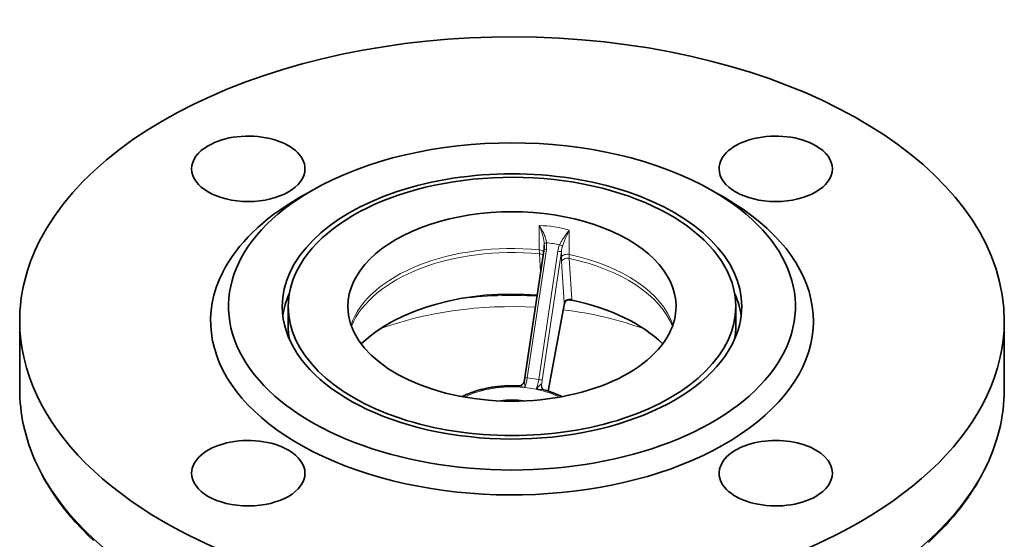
# Model space of a CAD drawing. Header units: inches. Extents: x 2881 to 3623, y 240 to 857.
# Tile 7 of 7: x 3455 to 3620, y 770 to 857. Entities that reach past the tile are written whole.
import ezdxf

# ---------------------------------------------------------------- set-up
doc = ezdxf.new("R2010")
doc.units = ezdxf.units.IN
doc.header["$MEASUREMENT"] = 0

msp = doc.modelspace()

# ---------------------------------------------------------------- linework, layer by layer
at = {"color": 7, "lineweight": 35, "ltscale": 0.061224}
for p, q in [((3504.01, 828.38), (3501.89, 827.16)), ((3571.17, 828.38), (3573.29, 827.16))]:
    msp.add_line(p, q, dxfattribs=at)
at = {"color": 7, "lineweight": 13, "ltscale": 0.101567}
msp.add_line((3542.17, 818.47), (3542.17, 822.53), dxfattribs=at)
at = {"color": 7, "lineweight": 13, "ltscale": 0.101566}
msp.add_line((3547.18, 817.69), (3547.18, 821.75), dxfattribs=at)
at = {"color": 7, "lineweight": 35}
msp.add_line((3542.96, 818.61), (3539.76, 797.08), dxfattribs=at)
at = {"color": 7, "lineweight": 13}
for p, q in [((3543.35, 818.54), (3540.15, 797.01)), ((3545.28, 818.24), (3542.08, 796.71)), ((3545.87, 818.17), (3542.67, 796.63))]:
    msp.add_line(p, q, dxfattribs=at)
at = {"color": 7, "lineweight": 13, "ltscale": 0.075745}
msp.add_line((3542.39, 814.78), (3542.19, 817.8), dxfattribs=at)
at = {"color": 7, "lineweight": 13, "ltscale": 0.021701}
msp.add_line((3545.87, 817.3), (3545.87, 818.17), dxfattribs=at)
at = {"color": 7, "lineweight": 13, "ltscale": 0.171284}
msp.add_line((3547.63, 810.19), (3547.2, 817.02), dxfattribs=at)
at = {"color": 7, "lineweight": 13, "ltscale": 0.171321}
msp.add_line((3546.33, 809.66), (3545.89, 816.5), dxfattribs=at)
at = {"color": 7, "lineweight": 13, "ltscale": 0.004241}
for p, q in [((3547.64, 810.02), (3547.63, 810.19)), ((3546.34, 809.49), (3546.33, 809.66))]:
    msp.add_line(p, q, dxfattribs=at)
at = {"color": 7, "lineweight": 35, "ltscale": 0.08165}
for p, q in [((3500.09, 805.72), (3500.09, 808.98)), ((3575.09, 805.72), (3575.09, 808.99))]:
    msp.add_line(p, q, dxfattribs=at)
at = {"color": 7, "lineweight": 13, "ltscale": 0.370738}
msp.add_line((3543.66, 794.79), (3546.35, 809.37), dxfattribs=at)
at = {"color": 7, "lineweight": 35, "ltscale": 0.368302}
msp.add_line((3543.67, 794.78), (3546.35, 809.27), dxfattribs=at)
at = {"color": 7, "lineweight": 35, "ltscale": 0.285773}
msp.add_line((3455.09, 795.1), (3455.09, 806.53), dxfattribs=at)
at = {"color": 7, "lineweight": 35, "ltscale": 0.285774}
msp.add_line((3620.09, 795.11), (3620.09, 806.54), dxfattribs=at)
at = {"color": 7, "lineweight": 13, "ltscale": 0.048872}
for p, q in [((3540.15, 797.01), (3542.08, 796.71)), ((3539.72, 795.39), (3541.65, 795.09))]:
    msp.add_line(p, q, dxfattribs=at)
at = {"color": 7, "lineweight": 13, "ltscale": 0.002166}
msp.add_line((3539.63, 795.4), (3539.72, 795.39), dxfattribs=at)
at = {"color": 7, "lineweight": 35, "ltscale": 0.000197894}
msp.add_line((3542.55, 795.44), (3542.55, 795.43), dxfattribs=at)
at = {"color": 7, "lineweight": 13, "ltscale": 0.002041}
msp.add_line((3541.66, 795.09), (3541.74, 795.07), dxfattribs=at)
at = {"color": 7, "lineweight": 13}
for points in [[(3542.99, 819.58), (3542.98, 819.77), (3542.95, 819.96), (3542.92, 820.14), (3542.89, 820.33), (3542.87, 820.45), (3542.84, 820.57), (3542.78, 820.82), (3542.72, 821.01), (3542.67, 821.21), (3542.6, 821.41), (3542.55, 821.55), (3542.5, 821.7), (3542.4, 821.98), (3542.29, 822.26), (3542.2, 822.46), (3542.17, 822.53)], [(3543.38, 819.63), (3543.36, 819.79), (3543.33, 819.95), (3543.3, 820.11), (3543.26, 820.27), (3543.23, 820.37), (3543.2, 820.47), (3543.17, 820.57), (3543.13, 820.68), (3543.06, 820.88), (3542.98, 821.06), (3542.9, 821.25), (3542.82, 821.43), (3542.73, 821.6), (3542.67, 821.72), (3542.6, 821.83), (3542.47, 822.06), (3542.34, 822.28), (3542.28, 822.37), (3542.21, 822.47), (3542.17, 822.53)], [(3547.18, 821.75), (3547.02, 821.55), (3546.9, 821.4), (3546.78, 821.25), (3546.66, 821.09), (3546.54, 820.93), (3546.42, 820.76), (3546.31, 820.59), (3546.15, 820.36), (3546.07, 820.24), (3546, 820.12), (3545.92, 819.99), (3545.85, 819.87), (3545.75, 819.68), (3545.66, 819.49), (3545.61, 819.39), (3545.57, 819.3)], [(3547.18, 821.75), (3547.03, 821.44), (3546.88, 821.11), (3546.72, 820.77), (3546.62, 820.56), (3546.52, 820.34), (3546.45, 820.15), (3546.37, 819.97), (3546.26, 819.69), (3546.21, 819.54), (3546.15, 819.4), (3546.11, 819.25), (3546.06, 819.11)], [(3546.95, 810.16), (3546.95, 810.12), (3546.94, 810.1), (3546.94, 810.09), (3546.94, 810.08), (3546.93, 810.07), (3546.93, 810.07)], [(3538.7, 795.66), (3538.74, 795.65), (3538.82, 795.64), (3538.92, 795.62), (3538.99, 795.61), (3539.07, 795.59), (3539.21, 795.55), (3539.34, 795.51), (3539.5, 795.46), (3539.66, 795.41), (3539.72, 795.39)], [(3539.63, 796.39), (3539.63, 796.39), (3539.63, 796.39), (3539.64, 796.39), (3539.64, 796.39), (3539.64, 796.39), (3539.64, 796.39), (3539.65, 796.37), (3539.66, 796.34), (3539.67, 796.3), (3539.68, 796.25), (3539.69, 796.2), (3539.7, 796.08), (3539.71, 795.95), (3539.72, 795.81), (3539.72, 795.7), (3539.72, 795.49), (3539.72, 795.39)], [(3541.66, 795.09), (3541.74, 795.19), (3541.82, 795.28), (3541.88, 795.34), (3541.99, 795.48), (3542.11, 795.63), (3542.2, 795.74), (3542.24, 795.78), (3542.27, 795.82), (3542.31, 795.85), (3542.34, 795.88), (3542.37, 795.91), (3542.4, 795.93), (3542.42, 795.94), (3542.45, 795.95), (3542.47, 795.95), (3542.49, 795.95), (3542.5, 795.95), (3542.51, 795.94), (3542.52, 795.93), (3542.53, 795.92), (3542.53, 795.89)], [(3541.66, 795.09), (3541.69, 795.09), (3541.73, 795.09), (3541.77, 795.09), (3542, 795.09), (3542.25, 795.08), (3542.37, 795.07), (3542.5, 795.06), (3542.6, 795.05), (3542.69, 795.04), (3542.79, 795.03), (3542.87, 795.01), (3542.94, 795)]]:
    msp.add_lwpolyline(points, dxfattribs=at)
at = {"color": 7, "lineweight": 35}
for points in [[(3546.35, 809.27), (3546.37, 809.37), (3546.39, 809.46), (3546.4, 809.51), (3546.42, 809.55), (3546.43, 809.6), (3546.45, 809.64), (3546.47, 809.68), (3546.49, 809.71), (3546.51, 809.75), (3546.54, 809.78), (3546.56, 809.81), (3546.59, 809.85), (3546.62, 809.87), (3546.65, 809.9), (3546.69, 809.93), (3546.74, 809.97), (3546.79, 810), (3546.86, 810.04), (3546.93, 810.07)], [(3547.28, 810.09), (3547.25, 810.1), (3547.2, 810.1), (3547.15, 810.1), (3547.1, 810.1), (3547.06, 810.09), (3547.01, 810.09), (3546.97, 810.08), (3546.93, 810.07)], [(3529.23, 793.86), (3529.4, 793.94), (3529.57, 794.03), (3529.75, 794.11), (3529.92, 794.19), (3530.1, 794.26), (3530.28, 794.34), (3530.46, 794.41), (3530.65, 794.48), (3530.83, 794.55), (3531.02, 794.62), (3531.21, 794.68), (3531.4, 794.75), (3531.59, 794.81), (3531.79, 794.87), (3531.99, 794.92), (3532.18, 794.98), (3532.38, 795.03), (3532.58, 795.08), (3532.78, 795.13), (3532.99, 795.18), (3533.19, 795.23), (3533.4, 795.27), (3533.6, 795.31), (3533.81, 795.35), (3534.02, 795.39), (3534.23, 795.42), (3534.44, 795.45), (3534.65, 795.48), (3534.86, 795.51), (3535.08, 795.54), (3535.29, 795.56), (3535.5, 795.58), (3535.72, 795.6), (3535.93, 795.62), (3536.15, 795.64), (3536.37, 795.65), (3536.58, 795.66), (3536.8, 795.67), (3537.02, 795.68), (3537.23, 795.68), (3537.45, 795.68), (3537.67, 795.68), (3537.88, 795.68), (3538.1, 795.68), (3538.4, 795.67), (3538.7, 795.66)], [(3538.7, 795.66), (3538.75, 795.66), (3538.8, 795.66), (3538.85, 795.66), (3538.91, 795.68), (3538.95, 795.69), (3539, 795.7), (3539.05, 795.72), (3539.09, 795.74), (3539.13, 795.76), (3539.17, 795.78), (3539.21, 795.81), (3539.25, 795.83), (3539.3, 795.87), (3539.34, 795.9), (3539.38, 795.94), (3539.42, 795.98), (3539.45, 796.01), (3539.48, 796.05), (3539.5, 796.09), (3539.53, 796.13), (3539.55, 796.17), (3539.58, 796.22), (3539.6, 796.27), (3539.61, 796.32), (3539.63, 796.39)], [(3542.94, 795), (3542.92, 795), (3542.9, 795.01), (3542.88, 795.03), (3542.84, 795.05), (3542.8, 795.07), (3542.77, 795.1), (3542.74, 795.13), (3542.71, 795.16), (3542.67, 795.21), (3542.63, 795.26), (3542.6, 795.31), (3542.57, 795.37), (3542.55, 795.42)], [(3467.48, 769.73), (3466.75, 770.43), (3465.57, 771.62), (3464.46, 772.82), (3463.4, 774.04), (3462.4, 775.28), (3461.64, 776.3), (3461.1, 777.06), (3460.58, 777.83), (3460.09, 778.6), (3459.61, 779.38), (3459.16, 780.16), (3458.73, 780.95), (3458.33, 781.74), (3457.94, 782.54), (3457.59, 783.34), (3457.25, 784.15), (3456.94, 784.96), (3456.65, 785.77), (3456.39, 786.59), (3456.15, 787.41), (3455.94, 788.23), (3455.74, 789.06), (3455.59, 789.81), (3455.46, 790.56), (3455.35, 791.32), (3455.26, 792.07), (3455.18, 792.83), (3455.13, 793.59), (3455.1, 794.34), (3455.09, 795.1)], [(3616.69, 781.4), (3616.27, 780.61), (3615.83, 779.83), (3615.37, 779.04), (3614.89, 778.27), (3614.38, 777.49), (3613.86, 776.73), (3613.3, 775.97), (3612.73, 775.22), (3612.14, 774.47), (3611.52, 773.73), (3610.88, 772.99), (3610.23, 772.27), (3609.54, 771.55), (3608.85, 770.84), (3608.12, 770.13), (3607.38, 769.43)]]:
    msp.add_lwpolyline(points, dxfattribs=at)
at = {"color": 7, "lineweight": 13}
for centre, radius, start, end in [((3542.1, 805.49), 17.04, 72.651, 89.7661), ((3551.85, 818.44), 9.68, 179.8566, 183.8048), ((3543.81, 814.45), 5.2, 94.7847, 99.0851), ((3538.05, 819.23), 4.95, 359.9512, 4.1404), ((3538.89, 819.22), 4.51, 351.3593, 5.2675), ((3542.61, 807.42), 12.24, 76.0165, 86.3941), ((3549.72, 817.6), 4.49, 157.7897, 171.7339), ((3547.39, 823.36), 4.45, 245.8992, 252.686), ((3551.06, 817.61), 5.22, 163.2728, 173.8592), ((3558.49, 817.27), 12.62, 179.8655, 183.4979), ((3558.64, 817.67), 11.45, 179.875, 183.2088), ((3547.34, 808.82), 1.39, 77.8004, 106.434), ((3547.58, 809.56), 1.24, 183.3357, 189.025), ((3545.29, 809.38), 1.06, 353.8059, 359.1805), ((3543.34, 795.69), 0.836, 165.9226, 198.3715)]:
    msp.add_arc(centre, radius, start, end, dxfattribs=at)
at = {"color": 7, "lineweight": 35}
for centre, radius, start, end in [((3538.85, 819.23), 4.16, 351.4921, 359.9203), ((3528.84, 798.7), 11.03, 347.9078, 351.5662)]:
    msp.add_arc(centre, radius, start, end, dxfattribs=at)
for centre, major_axis, ratio, start_param, end_param in [((3537.59, 806.54), (82.5, 0), 0.57735, 0.000028, 2.856194), ((3537.59, 808.98), (47.5, 0), 0.57735, 0.7856, 2.355962), ((3493.4, 832.05), (9.5, 0), 0.57735, 0, 2.356194), ((3581.79, 832.05), (9.5, 0), 0.57735, 0.785398, 3.141593), ((3493.4, 832.05), (9.5, 0), 0.57735, 2.356194, 3.141593), ((3581.79, 832.05), (9.5, 0), 0.57735, 6.283185, 7.068583), ((3493.4, 832.05), (9.5, 0), 0.57735, 3.141593, 6.283185), ((3537.59, 808.98), (37.5, 0), 0.57735, 0.000028, 2.856194), ((3581.79, 832.05), (9.5, 0), 0.57735, 3.141593, 6.283185), ((3537.59, 808.98), (38.5, 0), 0.57735, 0.000028, 3.141621), ((3537.59, 808.98), (47.5, 0), 0.57735, 2.355962, 7.068785), ((3537.59, 806.54), (50.5, 0), 0.57735, 2.856194, 7.068785), ((3537.59, 806.54), (50.5, 0), 0.57735, 2.355962, 2.856194), ((3537.59, 808.98), (27.5, 0), 0.57735, 0.000028, 3.141621), ((3537.59, 806.54), (82.5, 0), 0.57735, 2.856194, 3.141621), ((3537.59, 808.98), (37.5, 0), 0.57735, 2.856194, 3.141621), ((3537.59, 794.13), (29.3, 0), 0.57735, 1.426407, 2.610038), ((3537.59, 805.72), (38.5, 0), 0.57735, 2.891248, 3.068095), ((3537.59, 805.72), (38.5, 0), 0.57735, 0.073462, 0.25026), ((3537.59, 808.98), (38.5, 0), 0.57735, 3.141621, 5.997787), ((3537.59, 808.98), (37.5, 0), 0.57735, 3.141621, 6.283214), ((3537.59, 808.98), (27.5, 0), 0.57735, 3.141621, 5.997787), ((3537.59, 794.13), (29.3, 0), 0.57735, 1.220583, 1.23388), ((3537.59, 794.13), (29.3, 0), 0.57735, 0.531526, 1.220583), ((3537.59, 808.98), (27.5, 0), 0.57735, 5.997787, 6.283214), ((3537.59, 808.98), (38.5, 0), 0.57735, 5.997787, 6.283214), ((3537.59, 806.54), (82.5, 0), 0.57735, 3.141621, 6.283214), ((3537.59, 805.72), (37.5, 0), 0.57735, 3.141621, 3.245464), ((3537.59, 805.72), (37.5, 0), 0.57735, 6.179327, 6.283214), ((3537.27, 787.74), (13.26, 0.27), 0.59887, 0.844433, 1.116382), ((3539.78, 795.17), (80.31, -0.11), 0.592265, 5.991737, 6.284006), ((3537.59, 788.57), (8.15, 0), 0.57735, 1.331608, 1.810094), ((3493.4, 781.02), (9.5, 0), 0.57735, 0.785398, 3.141593), ((3581.79, 781.02), (9.5, 0), 0.57735, 0, 3.141593), ((3493.4, 781.02), (9.5, 0), 0.57735, 6.283185, 7.068583), ((3493.4, 781.02), (9.5, 0), 0.57735, 3.141593, 6.283185), ((3581.79, 781.02), (9.5, 0), 0.57735, 3.141593, 5.497787), ((3581.79, 781.02), (9.5, 0), 0.57735, 5.497787, 6.283185)]:
    msp.add_ellipse(centre, major_axis=major_axis, ratio=ratio, start_param=start_param, end_param=end_param, dxfattribs=at)
at = {"color": 7, "lineweight": 13}
for centre, major_axis, ratio, start_param, end_param in [((3537.59, 802.81), (27.5, 0), 0.57735, 1.403477, 2.945932), ((3537.59, 802.1), (27.58, 0), 0.57735, 1.403152, 2.917159), ((3542.01, 817.9), (1, 0), 0.57735, 0.478253, 1.403477), ((3543.45, 818.54), (0.495, -0.074), 0.026982, 3.141584, 4.499383), ((3542.03, 817.1), (0.998, 0.064), 0.706045, 0.637763, 1.360489), ((3545.39, 818.24), (-0.495, 0.074), 0.026982, 1.357787, 2.928584), ((3546.84, 817.15), (-1, 0), 0.57735, 4.356109, 6.021386), ((3546.86, 816.35), (0.998, 0.064), 0.706045, 1.175048, 2.838565), ((3537.59, 802.81), (27.5, 0), 0.57735, 0.19573, 1.214517), ((3537.59, 802.1), (27.58, 0), 0.57735, 0.224451, 1.214842), ((3537.59, 787.68), (40.07, 0), 0.57735, 1.466087, 1.799863), ((3547.3, 809.51), (0.998, 0.064), 0.705986, 1.884418, 2.838591), ((3537.59, 785.24), (41.06, 0), 0.57735, 1.475327, 2.140753), ((3537.59, 785.24), (41.06, 0), 0.57735, 1.000935, 1.359869), ((3539.72, 797.02), (-0.31, -1.98), 0.211325, 0.631914, 1.598405), ((3540.25, 797.01), (0.495, -0.074), 0.026982, 3.141595, 4.49938), ((3537.59, 788.57), (12, 0), 0.57735, 1.399845, 2.291115), ((3541.65, 796.72), (-0.31, -1.98), 0.211325, 0.631914, 1.598405), ((3542.18, 796.71), (-0.495, 0.074), 0.026982, 1.357787, 2.928584), ((3542.13, 796.65), (-0.38, -2.47), 0.211325, 1.2934, 1.598405), ((3542.08, 794.08), (-0.31, -1.99), 0.212156, 2.263676, 2.751077), ((3537.59, 795.1), (82.5, 0), 0.57735, 3.141621, 6.283214), ((3537.59, 788.57), (12, 0), 0.57735, 0.850315, 1.218149)]:
    msp.add_ellipse(centre, major_axis=major_axis, ratio=ratio, start_param=start_param, end_param=end_param, dxfattribs=at)

doc.saveas('drawing.dxf')
